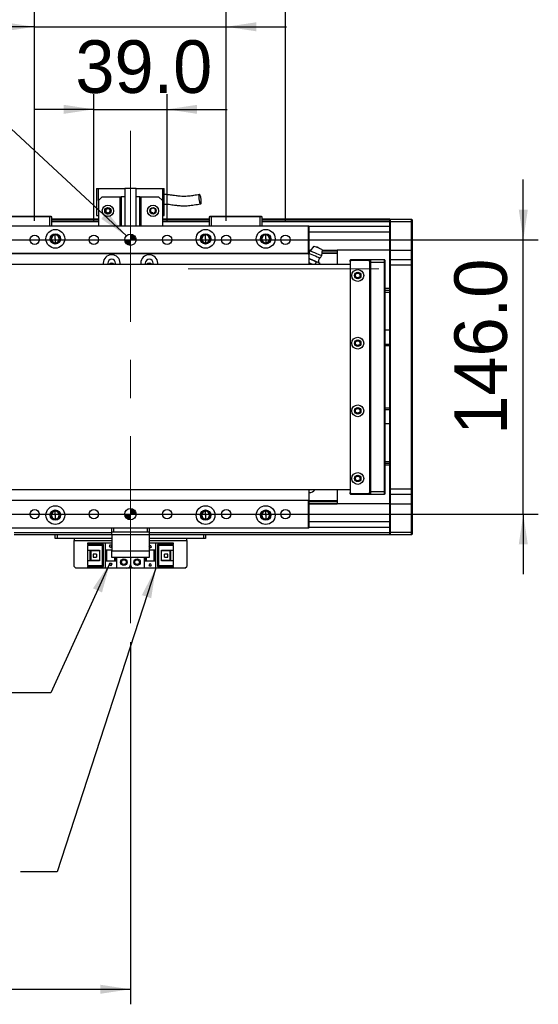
# Model space of a CAD drawing. Header units: millimetres. Extents: x 40 to 3320, y 40 to 2336.
# Tile 11 of 13: x 2182 to 2458, y 1526 to 2049. Entities that reach past the tile are written whole.
import ezdxf

# ---------------------------------------------------------------- set-up
doc = ezdxf.new("R2010")
doc.units = ezdxf.units.MM
doc.header["$LTSCALE"] = 8
doc.linetypes.add('CENTERX2', pattern=[20.32, 12.7, -2.54, 2.54, -2.54])
doc.layers.add('DIMNS', color=7, linetype='Continuous')
doc.styles.add('SLDTEXTSTYLE7', font='txt')
doc.dimstyles.new('SLDDIMSTYLE0', dxfattribs={"dimtxt": 28, "dimasz": 16, "dimexe": 0, "dimexo": 0.0625, "dimgap": 7, "dimtad": 2, "dimdec": 1, "dimrnd": 1e-09, "dimzin": 4, "dimdsep": 46, "dimtxsty": 'SLDTEXTSTYLE7', "dimsah": 1, "dimcen": 0.09, "dimadec": 0, "dimazin": 1, "dimtfac": 1, "dimtdec": 1, "dimtmove": 0, "dimatfit": 0, "dimfxl": 0, "dimfrac": 2, "dimtolj": 1, "dimtzin": 12, "dimarcsym": 0})
doc.dimstyles.new('SLDDIMSTYLE1', dxfattribs={"dimtxt": 28, "dimasz": 16, "dimexe": 0, "dimexo": 0.0625, "dimgap": 7, "dimtad": 0, "dimtih": 1, "dimtoh": 1, "dimdec": 1, "dimrnd": 1e-09, "dimzin": 4, "dimdsep": 46, "dimtxsty": 'SLDTEXTSTYLE7', "dimsah": 1, "dimcen": 0, "dimadec": 0, "dimazin": 1, "dimtfac": 1, "dimtdec": 1, "dimtofl": 0, "dimtmove": 0, "dimatfit": 3, "dimfxl": 0, "dimfrac": 2, "dimtolj": 1, "dimtzin": 12, "dimarcsym": 0})
doc.dimstyles.new('SLDDIMSTYLE3', dxfattribs={"dimtxt": 28, "dimasz": 16, "dimexe": 0, "dimexo": 0.0625, "dimgap": 7, "dimtad": 2, "dimdec": 1, "dimrnd": 1e-09, "dimzin": 4, "dimdsep": 46, "dimtxsty": 'SLDTEXTSTYLE7', "dimsah": 1, "dimcen": 0.09, "dimadec": 0, "dimazin": 1, "dimtfac": 1, "dimtdec": 1, "dimtofl": 0, "dimtmove": 0, "dimatfit": 3, "dimfxl": 0, "dimfrac": 2, "dimtolj": 1, "dimtzin": 12, "dimarcsym": 0})
doc.dimstyles.new('SLDDIMSTYLE4', dxfattribs={"dimtxt": 0.18, "dimasz": 16, "dimexe": 0, "dimexo": 0.0625, "dimgap": 0, "dimtad": 0, "dimtih": 1, "dimtoh": 1, "dimdec": 0, "dimrnd": 1e-09, "dimzin": 0, "dimdsep": 46, "dimtxsty": 'Standard', "dimsah": 1, "dimcen": 0.09, "dimadec": 0, "dimazin": 0, "dimtfac": 16, "dimtdec": 0, "dimtofl": 0, "dimtmove": 0, "dimatfit": 3, "dimfxl": 0, "dimfrac": 2, "dimtolj": 1, "dimtzin": 0, "dimarcsym": 0})

# ---------------------------------------------------------------- blocks, each defined once
blk = doc.blocks.new('_D_3')
at = {"layer": 'DIMNS'}
for p, q in [((2450.09, 1932.38), (2450.09, 1964.38)), ((473.62, 1932.38), (2458.09, 1932.38)), ((2450.09, 1786.38), (2450.09, 1932.38)), ((473.62, 1786.38), (2458.09, 1786.38)), ((2450.09, 1786.38), (2450.09, 1754.38))]:
    blk.add_line(p, q, dxfattribs=at)
for points in [[(2450.09, 1932.38), (2452.49, 1948.38), (2447.69, 1948.38)], [(2450.09, 1786.38), (2447.69, 1770.38), (2452.49, 1770.38)]]:
    blk.add_solid(points, dxfattribs=at)
at = {"layer": 'DIMNS', "insert": (2413.35, 1828.64), "char_height": 28, "attachment_point": 1, "rotation": 90, "style": 'SLDTEXTSTYLE7'}
blk.add_mtext('146.0', dxfattribs=at)
blk = doc.blocks.new('_D_5')
at = {"layer": 'DIMNS'}
for p, q in [((2221.46, 1942.54), (2221.46, 2009.79)), ((2260.46, 1942.54), (2260.46, 2009.79)), ((2221.46, 2001.79), (2189.46, 2001.79)), ((2221.46, 2001.79), (2260.46, 2001.79)), ((2260.46, 2001.79), (2292.46, 2001.79))]:
    blk.add_line(p, q, dxfattribs=at)
for points in [[(2221.46, 2001.79), (2205.46, 2004.19), (2205.46, 1999.39)], [(2260.46, 2001.79), (2276.46, 1999.39), (2276.46, 2004.19)]]:
    blk.add_solid(points, dxfattribs=at)
at = {"layer": 'DIMNS', "insert": (2211.64, 2038.53), "char_height": 28, "attachment_point": 1, "style": 'SLDTEXTSTYLE7'}
blk.add_mtext('39.0', dxfattribs=at)
blk = doc.blocks.new('_D_6')
at = {"layer": 'DIMNS'}
for p, q in [((2189.96, 1942.54), (2189.96, 2053.72)), ((2291.96, 1942.54), (2291.96, 2053.72)), ((2189.96, 2045.72), (2157.96, 2045.72)), ((2189.96, 2045.72), (2291.96, 2045.72)), ((2291.96, 2045.72), (2323.96, 2045.72))]:
    blk.add_line(p, q, dxfattribs=at)
for points in [[(2189.96, 2045.72), (2173.96, 2048.12), (2173.96, 2043.32)], [(2291.96, 2045.72), (2307.96, 2043.32), (2307.96, 2048.12)]]:
    blk.add_solid(points, dxfattribs=at)
at = {"layer": 'DIMNS', "insert": (2201.53, 2082.45), "char_height": 28, "attachment_point": 1, "style": 'SLDTEXTSTYLE7'}
blk.add_mtext('102.0', dxfattribs=at)
blk = doc.blocks.new('_D_7')
at = {"layer": 'DIMNS'}
for p, q in [((2158.46, 1942.54), (2158.46, 2095.88)), ((2323.46, 1942.54), (2323.46, 2095.88)), ((2158.46, 2087.88), (2323.46, 2087.88))]:
    blk.add_line(p, q, dxfattribs=at)
for points in [[(2158.46, 2087.88), (2174.46, 2085.48), (2174.46, 2090.28)], [(2323.46, 2087.88), (2307.46, 2090.28), (2307.46, 2085.48)]]:
    blk.add_solid(points, dxfattribs=at)
at = {"layer": 'DIMNS', "insert": (2201.53, 2124.61), "char_height": 28, "attachment_point": 1, "style": 'SLDTEXTSTYLE7'}
blk.add_mtext('165.0', dxfattribs=at)
blk = doc.blocks.new('SW_SYMBOL_HOLE_DEPTH')
at = {"layer": 'DIMNS', "color": 0}
for p, q in [((0, 7000), (6400, 7000)), ((3200, 7000), (3200, 600)), ((800, 4440), (3200, 600)), ((5600, 4440), (3200, 600))]:
    blk.add_line(p, q, dxfattribs=at)
blk = doc.blocks.new('_D_8')
at = {"layer": 'DIMNS'}
for p, q in [((2139.68, 2026.37), (2107.68, 2026.37)), ((2238.77, 1934.42), (2139.68, 2026.37))]:
    blk.add_line(p, q, dxfattribs=at)
blk.add_solid([(2238.77, 1934.42), (2228.67, 1947.06), (2225.41, 1943.54)], dxfattribs=at)
at = {"layer": 'DIMNS', "xscale": 0.004592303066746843, "yscale": 0.004592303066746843, "zscale": 0.004592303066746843}
blk.add_blockref('SW_SYMBOL_HOLE_DEPTH', (2017.93, 2007.72), dxfattribs=at)
at = {"layer": 'DIMNS', "char_height": 28, "attachment_point": 1, "style": 'SLDTEXTSTYLE7'}
for s, insert in [('2×', (1833.19, 2040.36)), ('%%c', (1879, 2040.09)), ('6.0', (1922.27, 2040.36)), ('H7', (1971.03, 2040.36)), ('8.0', (2058.92, 2040.36))]:
    blk.add_mtext(s, dxfattribs=dict(at, insert=insert))
blk = doc.blocks.new('_D_10')
at = {"layer": 'DIMNS'}
for p, q in [((380.96, 1718.22), (380.96, 1525.58)), ((2240.96, 1718.22), (2240.96, 1525.58)), ((380.96, 1533.58), (2240.96, 1533.58))]:
    blk.add_line(p, q, dxfattribs=at)
for points in [[(380.96, 1533.58), (396.96, 1531.18), (396.96, 1535.98)], [(2240.96, 1533.58), (2224.96, 1535.98), (2224.96, 1531.18)]]:
    blk.add_solid(points, dxfattribs=at)
at = {"layer": 'DIMNS', "insert": (1252.84, 1570.31), "char_height": 28, "attachment_point": 1, "style": 'SLDTEXTSTYLE7'}
blk.add_mtext('1860.0', dxfattribs=at)
blk = doc.blocks.new('SW_DOWELSYMBOL_2')
at = {"linetype": 'Continuous', "lineweight": 18}
h = blk.add_hatch(color=0, dxfattribs=at)
edge = h.paths.add_edge_path(flags=0)
edge.add_arc((0, 0), 3, 180, 270)
edge.add_line((0, -3), (0, 0))
edge.add_line((0, 0), (-3, 0))
h = blk.add_hatch(color=0, dxfattribs=at)
edge = h.paths.add_edge_path(flags=0)
edge.add_arc((0, 0), 3, 0, 90)
edge.add_line((0, 3), (0, 0))
edge.add_line((0, 0), (3, 0))
at = {"layer": 'DIMNS', "color": 0}
blk.add_circle((0, 0), 3, dxfattribs=at)
blk = doc.blocks.new('SW_DOWELSYMBOL_3')
at = {"linetype": 'Continuous', "lineweight": 18}
h = blk.add_hatch(color=0, dxfattribs=at)
edge = h.paths.add_edge_path(flags=0)
edge.add_arc((0, 0), 3, 180, 270)
edge.add_line((0, -3), (0, 0))
edge.add_line((0, 0), (-3, 0))
h = blk.add_hatch(color=0, dxfattribs=at)
edge = h.paths.add_edge_path(flags=0)
edge.add_arc((0, 0), 3, 0, 90)
edge.add_line((0, 3), (0, 0))
edge.add_line((0, 0), (3, 0))
at = {"layer": 'DIMNS', "color": 0}
blk.add_circle((0, 0), 3, dxfattribs=at)

msp = doc.modelspace()

# ---------------------------------------------------------------- linework, layer by layer
at = {"color": 7, "linetype": 'Continuous', "lineweight": 25}
for p, q in [((2222.96, 1959.68), (2223.96, 1959.68)), ((2222.96, 1959.68), (2222.96, 1945.28)), ((2223.96, 1953.28), (2223.96, 1959.68)), ((2223.96, 1959.68), (2237.96, 1959.68)), ((2237.96, 1959.88), (2237.96, 1939.88)), ((2237.96, 1959.88), (2243.96, 1959.88)), ((2243.96, 1939.88), (2243.96, 1959.88)), ((2243.96, 1959.68), (2257.96, 1959.68)), ((2257.96, 1959.68), (2258.96, 1959.68)), ((2257.96, 1959.68), (2257.96, 1953.28)), ((2258.96, 1945.28), (2258.96, 1959.68)), ((2225.96, 1955.28), (2223.96, 1953.28)), ((2225.96, 1955.28), (2235.46, 1955.28)), ((2235.46, 1939.88), (2235.46, 1955.28)), ((2235.46, 1955.28), (2235.96, 1955.28)), ((2235.96, 1955.28), (2235.96, 1939.88)), ((2237.96, 1955.28), (2235.96, 1955.28)), ((2245.96, 1955.28), (2243.96, 1955.28)), ((2245.96, 1939.88), (2245.96, 1955.28)), ((2245.96, 1955.28), (2246.46, 1955.28)), ((2246.46, 1955.28), (2246.46, 1939.88)), ((2246.46, 1955.28), (2255.96, 1955.28)), ((2257.96, 1953.28), (2255.96, 1955.28)), ((2223.96, 1953.28), (2223.96, 1939.88)), ((2257.96, 1953.28), (2257.96, 1939.88)), ((2197.96, 1944.58), (2171.96, 1944.58)), ((2172.09, 1944.88), (2197.84, 1944.88)), ((2197.84, 1944.88), (2198.66, 1944.88)), ((2197.96, 1944.58), (2197.84, 1944.88)), ((2198.96, 1944.58), (2197.96, 1944.58)), ((2197.96, 1939.88), (2197.96, 1944.58)), ((2198.66, 1944.88), (2198.96, 1944.58)), ((2198.96, 1944.58), (2198.96, 1939.88)), ((2222.96, 1945.28), (2223.96, 1945.28)), ((2257.96, 1945.28), (2258.96, 1945.28)), ((2282.96, 1944.58), (2283.26, 1944.88)), ((2283.96, 1944.58), (2282.96, 1944.58)), ((2282.96, 1939.88), (2282.96, 1944.58)), ((2283.26, 1944.88), (2284.09, 1944.88)), ((2283.96, 1944.58), (2284.09, 1944.88)), ((2309.96, 1944.58), (2283.96, 1944.58)), ((2283.96, 1944.58), (2283.96, 1939.88)), ((2284.09, 1944.88), (2309.84, 1944.88)), ((2309.96, 1944.58), (2309.84, 1944.88)), ((2309.84, 1944.88), (2310.66, 1944.88)), ((2310.96, 1944.58), (2309.96, 1944.58)), ((2309.96, 1939.88), (2309.96, 1944.58)), ((2310.66, 1944.88), (2310.96, 1944.58)), ((2310.96, 1944.58), (2310.96, 1939.88)), ((2146.26, 1939.88), (2335.66, 1939.88)), ((2335.66, 1939.58), (2146.26, 1939.58)), ((2223.96, 1943.38), (2198.96, 1943.38)), ((2198.96, 1943.36), (2223.96, 1943.36)), ((2198.96, 1943.18), (2223.96, 1943.18)), ((2198.96, 1942.98), (2223.96, 1942.98)), ((2223.96, 1942.88), (2198.96, 1942.88)), ((2223.96, 1941.88), (2198.96, 1941.88)), ((2282.96, 1943.38), (2257.96, 1943.38)), ((2257.96, 1943.36), (2282.96, 1943.36)), ((2257.96, 1943.18), (2272.98, 1943.18)), ((2257.96, 1942.98), (2272.98, 1942.98)), ((2282.96, 1942.88), (2257.96, 1942.88)), ((2282.96, 1941.88), (2257.96, 1941.88)), ((2272.98, 1943.18), (2272.98, 1942.98)), ((2272.98, 1942.88), (2272.98, 1942.98)), ((2378.96, 1943.38), (2310.96, 1943.38)), ((2310.96, 1943.36), (2378.96, 1943.36)), ((2378.96, 1942.88), (2310.96, 1942.88)), ((2378.96, 1941.88), (2310.96, 1941.88)), ((2335.66, 1939.58), (2335.66, 1939.88)), ((2335.66, 1939.88), (2335.96, 1939.58)), ((2335.66, 1925.18), (2335.66, 1939.58)), ((2335.66, 1939.58), (2335.96, 1939.58)), ((2335.96, 1939.58), (2335.96, 1925.18)), ((2378.96, 1939.38), (2335.96, 1939.38)), ((2378.96, 1943.08), (2379.26, 1943.38)), ((2378.96, 1943.38), (2378.96, 1943.36)), ((2378.96, 1943.08), (2378.96, 1943.36)), ((2378.96, 1941.88), (2378.96, 1943.08)), ((2378.96, 1941.88), (2379.26, 1941.88)), ((2378.96, 1926.88), (2378.96, 1941.88)), ((2379.26, 1943.38), (2379.26, 1941.88)), ((2379.26, 1943.38), (2390.66, 1943.38)), ((2379.26, 1941.88), (2379.26, 1926.88)), ((2390.66, 1941.88), (2379.26, 1941.88)), ((2390.66, 1941.88), (2390.66, 1943.38)), ((2390.66, 1943.38), (2390.96, 1943.08)), ((2390.66, 1941.88), (2390.96, 1941.88)), ((2390.66, 1926.88), (2390.66, 1941.88)), ((2390.96, 1943.08), (2390.96, 1941.88)), ((2390.96, 1941.88), (2390.96, 1926.88)), ((2200.96, 1934.94), (2200.96, 1935.38)), ((2200.96, 1932.88), (2200.96, 1934.94)), ((2280.96, 1934.94), (2280.96, 1935.38)), ((2280.96, 1932.88), (2280.96, 1934.94)), ((2312.96, 1934.94), (2312.96, 1935.38)), ((2312.96, 1932.88), (2312.96, 1934.94)), ((2200.96, 1932.88), (2200.96, 1930.81)), ((2200.96, 1930.81), (2200.96, 1930.38)), ((2280.96, 1932.88), (2280.96, 1930.81)), ((2280.96, 1930.81), (2280.96, 1930.38)), ((2312.96, 1932.88), (2312.96, 1930.81)), ((2312.96, 1930.81), (2312.96, 1930.38)), ((2338.64, 1928.95), (2336.55, 1926.47)), ((2146.26, 1925.18), (2335.66, 1925.18)), ((2335.66, 1924.88), (2146.26, 1924.88)), ((2335.66, 1925.18), (2335.96, 1925.18)), ((2335.66, 1924.88), (2335.66, 1925.18)), ((2335.66, 1924.88), (2335.96, 1925.18)), ((2335.96, 1926.88), (2336.89, 1926.88)), ((2335.96, 1926.57), (2336.64, 1926.57)), ((2335.96, 1925.49), (2336.27, 1925.49)), ((2335.96, 1925.18), (2335.96, 1919.38)), ((2335.96, 1925.18), (2336.25, 1925.18)), ((2335.96, 1924.37), (2336.24, 1924.97)), ((2342.96, 1927.12), (2342.63, 1923.89)), ((2342.76, 1925.18), (2350.96, 1925.18)), ((2342.79, 1925.49), (2350.96, 1925.49)), ((2342.91, 1926.57), (2350.96, 1926.57)), ((2342.94, 1926.88), (2350.96, 1926.88)), ((2350.96, 1926.88), (2350.96, 1926.57)), ((2378.96, 1926.88), (2350.96, 1926.88)), ((2350.96, 1926.57), (2350.96, 1925.49)), ((2350.96, 1925.49), (2350.96, 1925.18)), ((2350.96, 1925.18), (2350.96, 1919.38)), ((2378.96, 1926.88), (2379.26, 1926.88)), ((2378.96, 1921.58), (2378.96, 1926.88)), ((2379.26, 1926.88), (2379.26, 1921.88)), ((2379.26, 1926.88), (2390.66, 1926.88)), ((2390.66, 1921.88), (2390.66, 1926.88)), ((2390.66, 1926.88), (2390.96, 1926.88)), ((2390.96, 1926.88), (2390.96, 1921.58)), ((263.96, 1919.38), (2357.96, 1919.38)), ((2226.46, 1919.88), (2226.46, 1919.38)), ((2228.86, 1919.88), (2228.86, 1919.38)), ((2233.06, 1919.38), (2233.06, 1919.88)), ((2235.46, 1919.38), (2235.46, 1919.88)), ((2246.46, 1919.88), (2246.46, 1919.38)), ((2248.86, 1919.88), (2248.86, 1919.38)), ((2253.06, 1919.38), (2253.06, 1919.88)), ((2255.46, 1919.38), (2255.46, 1919.88)), ((2336.11, 1922.16), (2335.96, 1921.81)), ((2335.96, 1920.2), (2337.21, 1919.57)), ((2336.11, 1922.16), (2338.03, 1921.5)), ((2337.21, 1919.57), (2337.76, 1919.38)), ((2338.03, 1921.5), (2339.83, 1920.58)), ((2339.83, 1920.58), (2339.32, 1919.38)), ((2340.82, 1920.31), (2339.83, 1920.58)), ((2341.69, 1919.79), (2340.82, 1920.31)), ((2341.7, 1919.78), (2341.25, 1920.13)), ((2341.69, 1919.79), (2341.52, 1919.38)), ((2358.26, 1921.88), (2357.96, 1921.58)), ((2357.96, 1920.88), (2357.96, 1921.58)), ((2358.26, 1921.58), (2357.96, 1921.58)), ((2358.46, 1921.38), (2357.96, 1920.88)), ((2357.96, 1920.88), (2357.96, 1797.88)), ((2358.26, 1921.58), (2358.26, 1921.88)), ((2358.26, 1921.88), (2368.96, 1921.88)), ((2358.26, 1921.58), (2358.26, 1921.18)), ((2368.96, 1921.58), (2358.26, 1921.58)), ((2367.96, 1921.38), (2358.46, 1921.38)), ((2368.46, 1920.88), (2367.96, 1921.38)), ((2368.46, 1797.88), (2368.46, 1920.88)), ((2368.96, 1920.38), (2368.96, 1921.88)), ((2368.96, 1921.88), (2376.16, 1921.88)), ((2376.16, 1920.38), (2368.96, 1920.38)), ((2368.96, 1798.38), (2368.96, 1920.38)), ((2376.16, 1920.38), (2376.16, 1921.88)), ((2376.46, 1921.58), (2376.16, 1921.88)), ((2376.46, 1920.38), (2376.16, 1920.38)), ((2376.16, 1798.38), (2376.16, 1920.38)), ((2376.46, 1921.58), (2376.46, 1920.38)), ((2376.46, 1920.38), (2376.46, 1798.38)), ((2379.26, 1921.88), (2378.96, 1921.58)), ((2378.96, 1918.88), (2378.96, 1921.58)), ((2379.26, 1918.88), (2378.96, 1918.88)), ((2378.96, 1799.88), (2378.96, 1918.88)), ((2379.26, 1921.88), (2379.26, 1918.88)), ((2379.26, 1921.88), (2390.66, 1921.88)), ((2390.66, 1918.88), (2379.26, 1918.88)), ((2379.26, 1918.88), (2379.26, 1799.88)), ((2390.66, 1918.88), (2390.66, 1921.88)), ((2390.66, 1921.88), (2390.96, 1921.58)), ((2390.66, 1918.88), (2390.96, 1918.88)), ((2390.66, 1799.88), (2390.66, 1918.88)), ((2390.96, 1921.58), (2390.96, 1918.88)), ((2390.96, 1918.88), (2390.96, 1799.88)), ((2378.96, 1906.38), (2376.46, 1906.38)), ((2378.96, 1904.38), (2376.46, 1904.38)), ((2376.46, 1884.38), (2378.96, 1884.38)), ((2376.46, 1876.88), (2378.96, 1876.88)), ((2378.96, 1875.88), (2376.46, 1875.88)), ((2376.46, 1842.88), (2378.96, 1842.88)), ((2378.96, 1841.88), (2376.46, 1841.88)), ((2378.96, 1834.38), (2376.46, 1834.38)), ((2376.46, 1814.38), (2378.96, 1814.38)), ((2378.96, 1812.38), (2376.46, 1812.38)), ((2357.96, 1799.38), (263.96, 1799.38)), ((2335.96, 1799.38), (2335.96, 1793.58)), ((2335.96, 1797.88), (2336.08, 1797.88)), ((2350.96, 1799.38), (2350.96, 1793.57)), ((2357.96, 1797.88), (2358.46, 1797.38)), ((2357.96, 1797.18), (2357.96, 1797.88)), ((2357.96, 1797.18), (2358.26, 1797.18)), ((2357.96, 1797.18), (2358.26, 1796.88)), ((2358.26, 1797.58), (2358.26, 1797.18)), ((2358.26, 1797.18), (2368.96, 1797.18)), ((2358.26, 1796.88), (2358.26, 1797.18)), ((2358.46, 1797.38), (2367.96, 1797.38)), ((2367.96, 1797.38), (2368.46, 1797.88)), ((2368.96, 1798.38), (2376.16, 1798.38)), ((2368.96, 1796.88), (2368.96, 1798.38)), ((2376.46, 1798.38), (2376.16, 1798.38)), ((2376.16, 1796.88), (2376.16, 1798.38)), ((2376.46, 1797.18), (2376.16, 1796.88)), ((2376.46, 1798.38), (2376.46, 1797.18)), ((2379.26, 1799.88), (2378.96, 1799.88)), ((2378.96, 1797.18), (2378.96, 1799.88)), ((2379.26, 1796.88), (2378.96, 1797.18)), ((2378.96, 1791.88), (2378.96, 1797.18)), ((2379.26, 1799.88), (2390.66, 1799.88)), ((2379.26, 1799.88), (2379.26, 1796.88)), ((2390.66, 1799.88), (2390.96, 1799.88)), ((2390.66, 1796.88), (2390.66, 1799.88)), ((2390.66, 1796.88), (2390.96, 1797.18)), ((2390.96, 1799.88), (2390.96, 1797.18)), ((2390.96, 1797.18), (2390.96, 1791.88)), ((2146.26, 1793.88), (2335.66, 1793.88)), ((2335.66, 1793.58), (2146.26, 1793.58)), ((2335.66, 1793.88), (2335.66, 1793.58)), ((2335.96, 1793.58), (2335.66, 1793.88)), ((2335.96, 1793.58), (2335.66, 1793.58)), ((2335.66, 1779.18), (2335.66, 1793.58)), ((2335.96, 1793.58), (2335.96, 1779.18)), ((2335.96, 1793.57), (2350.96, 1793.57)), ((2335.96, 1793.27), (2350.96, 1793.27)), ((2335.96, 1792.18), (2350.96, 1792.18)), ((2335.96, 1791.88), (2350.96, 1791.88)), ((2350.96, 1793.57), (2350.96, 1793.27)), ((2350.96, 1793.27), (2350.96, 1792.18)), ((2350.96, 1792.18), (2350.96, 1791.88)), ((2378.96, 1791.88), (2350.96, 1791.88)), ((2368.96, 1796.88), (2358.26, 1796.88)), ((2376.16, 1796.88), (2368.96, 1796.88)), ((2379.26, 1791.88), (2378.96, 1791.88)), ((2378.96, 1776.88), (2378.96, 1791.88)), ((2390.66, 1796.88), (2379.26, 1796.88)), ((2379.26, 1796.88), (2379.26, 1791.88)), ((2379.26, 1791.88), (2390.66, 1791.88)), ((2379.26, 1791.88), (2379.26, 1776.88)), ((2390.66, 1791.88), (2390.66, 1796.88)), ((2390.96, 1791.88), (2390.66, 1791.88)), ((2390.66, 1776.88), (2390.66, 1791.88)), ((2390.96, 1791.88), (2390.96, 1776.88)), ((2200.96, 1787.94), (2200.96, 1788.38)), ((2200.96, 1785.88), (2200.96, 1787.94)), ((2280.96, 1787.94), (2280.96, 1788.38)), ((2280.96, 1785.88), (2280.96, 1787.94)), ((2312.96, 1787.94), (2312.96, 1788.38)), ((2312.96, 1785.88), (2312.96, 1787.94)), ((2200.96, 1785.88), (2200.96, 1783.81)), ((2200.96, 1783.81), (2200.96, 1783.38)), ((2280.96, 1785.88), (2280.96, 1783.81)), ((2280.96, 1783.81), (2280.96, 1783.38)), ((2312.96, 1785.88), (2312.96, 1783.81)), ((2312.96, 1783.81), (2312.96, 1783.38)), ((2146.26, 1779.18), (2335.66, 1779.18)), ((2335.66, 1778.88), (2146.26, 1778.88)), ((2230.96, 1776.88), (2230.96, 1778.88)), ((2231.96, 1776.88), (2230.96, 1776.88)), ((2230.96, 1775.38), (2230.96, 1776.88)), ((2231.96, 1778.88), (2231.96, 1776.88)), ((2249.96, 1776.88), (2231.96, 1776.88)), ((2249.96, 1776.88), (2249.96, 1778.88)), ((2250.96, 1776.88), (2249.96, 1776.88)), ((2250.96, 1778.88), (2250.96, 1776.88)), ((2250.96, 1776.88), (2250.96, 1775.38)), ((2335.96, 1779.18), (2335.66, 1779.18)), ((2335.66, 1779.18), (2335.66, 1778.88)), ((2335.96, 1779.18), (2335.66, 1778.88)), ((2378.96, 1779.37), (2335.96, 1779.37)), ((2379.26, 1776.88), (2378.96, 1776.88)), ((2378.96, 1775.68), (2378.96, 1776.88)), ((2379.26, 1776.88), (2390.66, 1776.88)), ((2379.26, 1776.88), (2379.26, 1775.38)), ((2390.96, 1776.88), (2390.66, 1776.88)), ((2390.66, 1775.38), (2390.66, 1776.88)), ((2390.96, 1776.88), (2390.96, 1775.68)), ((2230.96, 1775.38), (2178.96, 1775.38)), ((2200.96, 1773.38), (2200.96, 1775.38)), ((2201.96, 1773.38), (2200.96, 1773.38)), ((2201.96, 1775.38), (2201.96, 1773.38)), ((2230.96, 1773.38), (2201.96, 1773.38)), ((2210.96, 1773.38), (2210.96, 1772.38)), ((2210.96, 1758.58), (2210.96, 1772.38)), ((2218.26, 1770.28), (2218.26, 1771.08)), ((2218.26, 1771.08), (2227.46, 1771.08)), ((2227.46, 1771.08), (2227.46, 1767.38)), ((2227.46, 1771.08), (2230.96, 1771.08)), ((2250.96, 1775.38), (2230.96, 1775.38)), ((2230.96, 1775.38), (2230.96, 1766.88)), ((2250.96, 1775.38), (2250.96, 1766.88)), ((2378.96, 1775.38), (2250.96, 1775.38)), ((2279.96, 1773.38), (2250.96, 1773.38)), ((2250.96, 1771.08), (2254.46, 1771.08)), ((2254.46, 1767.38), (2254.46, 1771.08)), ((2254.46, 1771.08), (2263.66, 1771.08)), ((2263.66, 1771.08), (2263.66, 1770.28)), ((2270.96, 1772.38), (2270.96, 1773.38)), ((2270.96, 1772.38), (2270.96, 1758.58)), ((2279.96, 1773.38), (2279.96, 1775.38)), ((2280.96, 1773.38), (2279.96, 1773.38)), ((2280.96, 1775.38), (2280.96, 1773.38)), ((2379.26, 1775.38), (2378.96, 1775.68)), ((2378.96, 1775.68), (2378.96, 1775.38)), ((2390.66, 1775.38), (2379.26, 1775.38)), ((2390.96, 1775.68), (2390.66, 1775.38)), ((2218.26, 1770.28), (2218.26, 1769.78)), ((2226.56, 1770.28), (2218.26, 1770.28)), ((2226.06, 1769.78), (2218.26, 1769.78)), ((2218.26, 1767.18), (2218.26, 1769.78)), ((2218.26, 1767.18), (2224.46, 1767.18)), ((2218.26, 1761.58), (2218.26, 1767.18)), ((2219.56, 1761.58), (2219.56, 1767.18)), ((2220.06, 1766.83), (2220.06, 1767.18)), ((2224.46, 1766.83), (2220.06, 1766.83)), ((2220.06, 1761.93), (2220.06, 1766.83)), ((2224.46, 1767.18), (2224.46, 1761.58)), ((2226.06, 1769.78), (2226.56, 1770.28)), ((2226.06, 1758.98), (2226.06, 1769.78)), ((2226.56, 1758.48), (2226.56, 1770.28)), ((2227.46, 1767.38), (2230.96, 1767.38)), ((2227.46, 1767.38), (2227.46, 1761.38)), ((2227.96, 1767.38), (2227.96, 1761.38)), ((2228.26, 1767.38), (2228.26, 1761.38)), ((2229.86, 1769.58), (2230.06, 1769.58)), ((2230.46, 1768.38), (2229.86, 1769.58)), ((2230.06, 1769.98), (2230.86, 1769.98)), ((2230.06, 1769.58), (2230.06, 1769.98)), ((2230.96, 1769.38), (2230.46, 1768.38)), ((2230.86, 1769.98), (2230.86, 1769.58)), ((2230.86, 1769.58), (2230.96, 1769.58)), ((2230.96, 1766.88), (2250.96, 1766.88)), ((2230.96, 1763.38), (2230.96, 1766.88)), ((2250.96, 1768.98), (2251.46, 1769.98)), ((2251.06, 1768.78), (2250.96, 1768.78)), ((2250.96, 1767.38), (2254.46, 1767.38)), ((2250.96, 1766.88), (2250.96, 1763.38)), ((2251.06, 1768.38), (2251.06, 1768.78)), ((2251.86, 1768.38), (2251.06, 1768.38)), ((2251.46, 1769.98), (2252.06, 1768.78)), ((2251.86, 1768.78), (2251.86, 1768.38)), ((2252.06, 1768.78), (2251.86, 1768.78)), ((2253.66, 1761.38), (2253.66, 1767.38)), ((2253.96, 1761.38), (2253.96, 1767.38)), ((2254.46, 1761.38), (2254.46, 1767.38)), ((2263.66, 1770.28), (2255.36, 1770.28)), ((2255.36, 1770.28), (2255.86, 1769.78)), ((2255.36, 1770.28), (2255.36, 1758.48)), ((2263.66, 1769.78), (2255.86, 1769.78)), ((2255.86, 1769.78), (2255.86, 1758.98)), ((2257.46, 1767.18), (2263.66, 1767.18)), ((2257.46, 1761.58), (2257.46, 1767.18)), ((2261.86, 1766.83), (2257.46, 1766.83)), ((2261.86, 1767.18), (2261.86, 1766.83)), ((2261.86, 1766.83), (2261.86, 1761.93)), ((2262.36, 1767.18), (2262.36, 1761.58)), ((2263.66, 1769.78), (2263.66, 1770.28)), ((2263.66, 1769.78), (2263.66, 1767.18)), ((2263.66, 1767.18), (2263.66, 1761.58)), ((2218.26, 1758.98), (2218.26, 1761.58)), ((2224.46, 1761.58), (2218.26, 1761.58)), ((2220.06, 1761.58), (2220.06, 1761.93)), ((2220.06, 1761.93), (2224.46, 1761.93)), ((2221.02, 1765.18), (2221.02, 1763.58)), ((2222.86, 1765.18), (2221.02, 1765.18)), ((2221.02, 1763.58), (2222.86, 1763.58)), ((2222.86, 1765.18), (2222.86, 1763.58)), ((2227.46, 1761.38), (2227.46, 1757.68)), ((2233.46, 1761.38), (2227.46, 1761.38)), ((2230.06, 1760.38), (2230.86, 1760.38)), ((2230.06, 1759.98), (2230.06, 1760.38)), ((2230.86, 1760.38), (2230.86, 1759.98)), ((2250.96, 1763.38), (2230.96, 1763.38)), ((2232.66, 1761.38), (2232.66, 1763.38)), ((2232.96, 1761.38), (2232.96, 1763.38)), ((2233.46, 1763.38), (2233.46, 1761.38)), ((2233.46, 1761.38), (2233.46, 1757.68)), ((2240.96, 1763.38), (2240.96, 1759.68)), ((2248.46, 1761.38), (2248.46, 1763.38)), ((2248.46, 1757.68), (2248.46, 1761.38)), ((2254.46, 1761.38), (2248.46, 1761.38)), ((2248.96, 1763.38), (2248.96, 1761.38)), ((2249.26, 1763.38), (2249.26, 1761.38)), ((2250.86, 1759.18), (2251.46, 1760.38)), ((2251.46, 1760.38), (2252.06, 1759.18)), ((2254.46, 1757.68), (2254.46, 1761.38)), ((2257.46, 1761.93), (2261.86, 1761.93)), ((2263.66, 1761.58), (2257.46, 1761.58)), ((2259.06, 1763.58), (2259.06, 1765.18)), ((2260.9, 1765.18), (2259.06, 1765.18)), ((2259.06, 1763.58), (2260.9, 1763.58)), ((2260.9, 1763.58), (2260.9, 1765.18)), ((2261.86, 1761.93), (2261.86, 1761.58)), ((2263.66, 1761.58), (2263.66, 1758.98)), ((2210.96, 1758.58), (2211.96, 1757.58)), ((2269.96, 1757.58), (2211.96, 1757.58)), ((2218.26, 1758.98), (2226.06, 1758.98)), ((2218.26, 1758.98), (2218.26, 1758.48)), ((2218.26, 1758.48), (2226.56, 1758.48)), ((2218.26, 1757.68), (2218.26, 1758.48)), ((2227.46, 1757.68), (2218.26, 1757.68)), ((2226.56, 1758.48), (2226.06, 1758.98)), ((2233.46, 1757.68), (2227.46, 1757.68)), ((2229.86, 1759.98), (2230.06, 1759.98)), ((2230.46, 1758.78), (2229.86, 1759.98)), ((2231.06, 1759.98), (2230.46, 1758.78)), ((2230.86, 1759.98), (2231.06, 1759.98)), ((2238.96, 1757.68), (2233.46, 1757.68)), ((2248.46, 1757.68), (2242.96, 1757.68)), ((2254.46, 1757.68), (2248.46, 1757.68)), ((2251.06, 1759.18), (2250.86, 1759.18)), ((2251.06, 1758.78), (2251.06, 1759.18)), ((2251.86, 1758.78), (2251.06, 1758.78)), ((2251.86, 1759.18), (2251.86, 1758.78)), ((2252.06, 1759.18), (2251.86, 1759.18)), ((2263.66, 1757.68), (2254.46, 1757.68)), ((2255.86, 1758.98), (2255.36, 1758.48)), ((2255.36, 1758.48), (2263.66, 1758.48)), ((2255.86, 1758.98), (2263.66, 1758.98)), ((2263.66, 1758.48), (2263.66, 1758.98)), ((2263.66, 1758.48), (2263.66, 1757.68)), ((2269.96, 1757.58), (2270.96, 1758.58))]:
    msp.add_line(p, q, dxfattribs=at)
at = {"color": 8, "linetype": 'Continuous', "lineweight": 25}
for p, q in [((2378.96, 1936.38), (2335.96, 1936.38)), ((2378.96, 1905.38), (2376.46, 1905.38)), ((2378.96, 1813.38), (2376.46, 1813.38)), ((2378.96, 1782.37), (2335.96, 1782.37)), ((2230.96, 1776.38), (2178.96, 1776.38)), ((2378.96, 1776.38), (2250.96, 1776.38)), ((2210.96, 1772.38), (2230.96, 1772.38)), ((2250.96, 1772.38), (2270.96, 1772.38))]:
    msp.add_line(p, q, dxfattribs=at)
at = {"color": 7, "linetype": 'Continuous', "lineweight": 25, "flags": 128}
for points in [[(2342.96, 1927.12), (2342.8, 1927.19), (2342.33, 1927.39), (2341.63, 1927.68), (2340.8, 1928.03), (2339.97, 1928.39), (2339.27, 1928.68), (2338.8, 1928.88), (2338.64, 1928.95)], [(2341.77, 1922.63), (2341.6, 1922.7), (2341.12, 1922.9), (2340.38, 1923.21), (2339.48, 1923.6), (2338.52, 1924), (2337.62, 1924.39), (2336.89, 1924.7), (2336.41, 1924.9), (2336.24, 1924.97)], [(2342.63, 1923.89), (2342.44, 1923.97), (2341.92, 1924.19), (2341.11, 1924.54), (2340.12, 1924.96), (2339.06, 1925.4), (2338.07, 1925.83), (2337.26, 1926.17), (2336.74, 1926.39), (2336.55, 1926.47)], [(2338.03, 1921.5), (2337.61, 1921.68), (2337.19, 1921.85), (2336.79, 1922.02), (2336.42, 1922.18), (2336.07, 1922.33), (2335.96, 1922.37)], [(2337.21, 1919.57), (2336.79, 1919.74), (2336.37, 1919.92), (2335.97, 1920.09), (2335.96, 1920.09)], [(2337.66, 1919.38), (2337.63, 1919.39), (2337.21, 1919.57)], [(2340.82, 1920.31), (2340.58, 1920.41), (2340.3, 1920.53), (2339.99, 1920.67), (2339.64, 1920.82), (2339.26, 1920.98), (2338.86, 1921.15), (2338.45, 1921.32), (2338.03, 1921.5)], [(2341.25, 1920.13), (2341.24, 1920.13), (2341.22, 1920.14), (2341.19, 1920.16), (2341.14, 1920.18), (2341.08, 1920.2), (2341, 1920.24), (2340.92, 1920.27), (2340.82, 1920.31)]]:
    msp.add_lwpolyline(points, dxfattribs=at)
at = {"color": 7, "linetype": 'Continuous', "lineweight": 25}
for centre, radius in [((2228.96, 1947.78), 3), ((2228.96, 1947.78), 1.7), ((2228.96, 1947.78), 1.6), ((2252.96, 1947.78), 3), ((2252.96, 1947.78), 1.7), ((2252.96, 1947.78), 1.6), ((2189.96, 1932.38), 2.5), ((2200.96, 1932.88), 5), ((2200.96, 1932.88), 2.75), ((2221.46, 1932.38), 2.5), ((2240.96, 1932.38), 3), ((2260.46, 1932.38), 2.5), ((2280.96, 1932.88), 5), ((2280.96, 1932.88), 2.75), ((2291.96, 1932.38), 2.5), ((2312.96, 1932.88), 5), ((2312.96, 1932.88), 2.75), ((2323.46, 1932.38), 2.5), ((2361.96, 1913.38), 3.15), ((2361.96, 1913.38), 1.7), ((2361.96, 1913.38), 1.6), ((2361.96, 1913.38), 1.25), ((2361.96, 1877.38), 3.15), ((2361.96, 1877.38), 1.7), ((2361.96, 1877.38), 1.6), ((2361.96, 1877.38), 1.25), ((2361.96, 1841.38), 3.15), ((2361.96, 1841.38), 1.7), ((2361.96, 1841.38), 1.6), ((2361.96, 1841.38), 1.25), ((2361.96, 1805.38), 3.15), ((2361.96, 1805.38), 1.7), ((2361.96, 1805.38), 1.6), ((2361.96, 1805.38), 1.25), ((2189.96, 1786.38), 2.5), ((2200.96, 1785.88), 5), ((2200.96, 1785.88), 2.75), ((2221.46, 1786.38), 2.5), ((2240.96, 1786.38), 3), ((2260.46, 1786.38), 2.5), ((2280.96, 1785.88), 5), ((2280.96, 1785.88), 2.75), ((2291.96, 1786.38), 2.5), ((2312.96, 1785.88), 5), ((2312.96, 1785.88), 2.75), ((2323.46, 1786.38), 2.5), ((2237.46, 1760.88), 1.75), ((2237.46, 1760.88), 1.25), ((2244.46, 1760.88), 1.75), ((2244.46, 1760.88), 1.25)]:
    msp.add_circle(centre, radius, dxfattribs=at)
for centre, radius, start, end in [((2200.96, 1932.88), 2.5, 90, 270), ((2200.96, 1932.88), 2.07, 90, 270), ((2200.96, 1932.88), 2.5, 270, 90), ((2200.96, 1932.88), 2.07, 270, 90), ((2280.96, 1932.88), 2.5, 90, 270), ((2280.96, 1932.88), 2.07, 90, 270), ((2280.96, 1932.88), 2.5, 270, 90), ((2280.96, 1932.88), 2.07, 270, 90), ((2312.96, 1932.88), 2.5, 90, 270), ((2312.96, 1932.88), 2.07, 90, 270), ((2312.96, 1932.88), 2.5, 270, 90), ((2312.96, 1932.88), 2.07, 270, 90), ((2230.96, 1919.88), 4.5, 0, 180), ((2250.96, 1919.88), 4.5, 0, 180), ((2230.96, 1919.88), 2.1, 0, 180), ((2230.96, 1918.28), 1.65, 90, 138.1897), ((2230.96, 1918.28), 1.65, 41.8103, 90), ((2250.96, 1919.88), 2.1, 0, 180), ((2250.96, 1918.28), 1.65, 90, 138.1897), ((2250.96, 1918.28), 1.65, 41.8103, 90), ((2336.06, 1801.88), 4, 270.026, 321.3178), ((2200.96, 1785.88), 2.5, 90, 270), ((2200.96, 1785.88), 2.07, 90, 270), ((2200.96, 1785.88), 2.5, 270, 90), ((2200.96, 1785.88), 2.07, 270, 90), ((2280.96, 1785.88), 2.5, 90, 270), ((2280.96, 1785.88), 2.07, 90, 270), ((2280.96, 1785.88), 2.5, 270, 90), ((2280.96, 1785.88), 2.07, 270, 90), ((2312.96, 1785.88), 2.5, 90, 270), ((2312.96, 1785.88), 2.07, 90, 270), ((2312.96, 1785.88), 2.5, 270, 90), ((2312.96, 1785.88), 2.07, 270, 90), ((2238.96, 1759.68), 2, 270, 0), ((2242.96, 1759.68), 2, 180, 270)]:
    msp.add_arc(centre, radius, start, end, dxfattribs=at)
for points, knots in [([(2277.71, 1956.43), (2276.66, 1956.26), (2274.84, 1955.97), (2272.46, 1955.6), (2270.65, 1955.46), (2269.07, 1955.43), (2267.3, 1955.51), (2265.44, 1955.73), (2263.55, 1956.02), (2262.03, 1956.24), (2260.61, 1956.37), (2259.66, 1956.43), (2259.1, 1956.4), (2258.96, 1956.4)], [0, 0, 0, 0, 0.172822, 0.301209, 0.394507, 0.462199, 0.550304, 0.670438, 0.754268, 0.853136, 0.912496, 0.977888, 1, 1, 1, 1]), ([(2277.32, 1955.26), (2277.35, 1955.51), (2277.4, 1956.01), (2277.58, 1956.42), (2277.8, 1956.46), (2278.04, 1956.18), (2278.25, 1955.67), (2278.44, 1954.97), (2278.58, 1954.17), (2278.66, 1953.33), (2278.66, 1952.55), (2278.59, 1951.93), (2278.45, 1951.54), (2278.25, 1951.45), (2278.05, 1951.55), (2277.86, 1951.9), (2277.69, 1952.43), (2277.54, 1953.16), (2277.42, 1953.91), (2277.35, 1954.45), (2277.32, 1954.71), (2277.31, 1954.8), (2277.31, 1954.82), (2277.31, 1954.89), (2277.31, 1955.05), (2277.32, 1955.18), (2277.32, 1955.26)], [0, 0, 0, 0, 0.064817, 0.12978, 0.189732, 0.242618, 0.294413, 0.346243, 0.398724, 0.452199, 0.506601, 0.561452, 0.616051, 0.669771, 0.727069, 0.765377, 0.803691, 0.858909, 0.914229, 0.949554, 0.964001, 0.964851, 0.965759, 0.96871, 0.980528, 1, 1, 1, 1]), ([(2228.75, 1946.65), (2228.62, 1946.67), (2228.36, 1946.71), (2228.03, 1946.93), (2227.77, 1947.25), (2227.62, 1947.66), (2227.6, 1948.1), (2227.74, 1948.54), (2228, 1948.91), (2228.24, 1949.07), (2228.36, 1949.15)], [0, 0, 0, 0, 0.115351, 0.231261, 0.351782, 0.47701, 0.60652, 0.740239, 0.878353, 1, 1, 1, 1]), ([(2229.57, 1949.15), (2229.7, 1949.06), (2229.97, 1948.87), (2230.23, 1948.45), (2230.34, 1947.97), (2230.28, 1947.5), (2230.06, 1947.1), (2229.74, 1946.81), (2229.42, 1946.67), (2229.23, 1946.65), (2229.18, 1946.65)], [0, 0, 0, 0, 0.140794, 0.288062, 0.430435, 0.567941, 0.700591, 0.828478, 0.951591, 1, 1, 1, 1]), ([(2252.84, 1946.64), (2252.78, 1946.64), (2252.59, 1946.65), (2252.26, 1946.76), (2251.92, 1947.03), (2251.68, 1947.42), (2251.59, 1947.88), (2251.66, 1948.36), (2251.9, 1948.8), (2252.17, 1949.04), (2252.34, 1949.14), (2252.36, 1949.15)], [0, 0, 0, 0, 0.048831, 0.168008, 0.291919, 0.420538, 0.553953, 0.692161, 0.834921, 0.981905, 1, 1, 1, 1]), ([(2253.18, 1946.65), (2253.32, 1946.67), (2253.6, 1946.72), (2253.95, 1946.97), (2254.2, 1947.32), (2254.32, 1947.73), (2254.31, 1948.16), (2254.17, 1948.56), (2253.92, 1948.91), (2253.69, 1949.07), (2253.57, 1949.15)], [0, 0, 0, 0, 0.124798, 0.249832, 0.374855, 0.499849, 0.624836, 0.749819, 0.874823, 1, 1, 1, 1]), ([(2258.96, 1951.39), (2259.33, 1951.41), (2260.22, 1951.44), (2261.59, 1951.26), (2263.01, 1951.06), (2264.28, 1950.87), (2265.38, 1950.72), (2266.34, 1950.62), (2267.58, 1950.51), (2269.41, 1950.43), (2272.01, 1950.53), (2275.01, 1950.95), (2277.15, 1951.3), (2278.28, 1951.48)], [0, 0, 0, 0, 0.056169, 0.135052, 0.209372, 0.275829, 0.332638, 0.378841, 0.421679, 0.522485, 0.656039, 0.818587, 1, 1, 1, 1]), ([(2228.96, 1946.63), (2228.97, 1946.63), (2229.09, 1946.63), (2229.33, 1946.66), (2229.64, 1946.82), (2229.9, 1947.07), (2230.06, 1947.38), (2230.13, 1947.73), (2230.09, 1948.08), (2229.95, 1948.41), (2229.71, 1948.67), (2229.41, 1948.85), (2229.07, 1948.94), (2228.71, 1948.92), (2228.38, 1948.79), (2228.11, 1948.57), (2227.91, 1948.27), (2227.81, 1947.93), (2227.81, 1947.58), (2227.92, 1947.24), (2228.13, 1946.96), (2228.41, 1946.74), (2228.64, 1946.68), (2228.75, 1946.65)], [0, 0, 0, 0, 0.0017237, 0.0516447, 0.1015519, 0.1514643, 0.2013775, 0.2512954, 0.3012105, 0.3511213, 0.4010329, 0.4509473, 0.5008689, 0.5507808, 0.6006928, 0.6506067, 0.7005203, 0.750435, 0.8003459, 0.8502568, 0.9001749, 0.9500903, 1, 1, 1, 1]), ([(2252.75, 1946.65), (2252.62, 1946.68), (2252.37, 1946.76), (2252.1, 1946.99), (2251.93, 1947.24), (2251.83, 1947.51), (2251.81, 1947.72), (2251.82, 1947.85), (2251.82, 1947.88), (2251.82, 1947.88), (2251.82, 1947.88), (2251.82, 1947.88), (2251.82, 1947.88), (2251.82, 1947.88)], [0, 0, 0, 0, 0.23693, 0.44169, 0.614237, 0.754506, 0.938081, 0.982965, 0.989786, 0.995205, 0.997552, 0.999766, 1, 1, 1, 1]), ([(2340.9, 1928.26), (2340.76, 1928.31), (2340.48, 1928.41), (2340.18, 1928.37), (2340.04, 1928.36)], [0, 0, 0, 0, 0.500007, 1, 1, 1, 1]), ([(2340.9, 1928.26), (2341.03, 1928.2), (2341.29, 1928.06), (2341.47, 1927.83), (2341.56, 1927.71)], [0, 0, 0, 0, 0.499974, 1, 1, 1, 1]), ([(2336.24, 1924.97), (2336.23, 1925.23), (2336.22, 1925.76), (2336.44, 1926.23), (2336.55, 1926.47)], [0, 0, 0, 0, 0.499993, 1, 1, 1, 1]), ([(2341.77, 1922.63), (2341.96, 1922.8), (2342.35, 1923.16), (2342.53, 1923.65), (2342.63, 1923.89)], [0, 0, 0, 0, 0.50001, 1, 1, 1, 1]), ([(2341.25, 1920.13), (2341.23, 1920.57), (2341.2, 1921.44), (2341.58, 1922.23), (2341.77, 1922.63)], [0, 0, 0, 0, 0.500004, 1, 1, 1, 1])]:
    msp.add_open_spline(points, degree=3, knots=knots, dxfattribs=at)
at = {"layer": 'DIMNS', "linetype": 'CENTERX2', "lineweight": 18}
for p, q in [((2240.96, 1990.38), (2240.96, 1728.38)), ((2271.66, 1916.88), (2387.01, 1916.88))]:
    msp.add_line(p, q, dxfattribs=at)

# ---------------------------------------------------------------- block references
at = {"layer": 'DIMNS'}
for name, p in [('SW_DOWELSYMBOL_2', (2240.96, 1932.38)), ('SW_DOWELSYMBOL_3', (2240.96, 1786.38))]:
    msp.add_blockref(name, p, dxfattribs=at)

# ---------------------------------------------------------------- dimensions: what is measured, and where the dimension line sits
for base, p1, p2, dimstyle, picture, middle in [((2323.46, 2087.88), (2158.46, 1932.38), (2323.46, 1932.38), 'SLDDIMSTYLE0', '_D_7', (2246.14, 2087.88)), ((2291.96, 2045.72), (2189.96, 1932.38), (2291.96, 1932.38), 'SLDDIMSTYLE0', '_D_6', (2246.14, 2045.72)), ((2260.46, 2001.79), (2221.46, 1932.38), (2260.46, 1932.38), 'SLDDIMSTYLE0', '_D_5', (2246.14, 2001.79)), ((2240.96, 1533.58), (380.96, 1728.38), (2240.96, 1728.38), 'SLDDIMSTYLE3', '_D_10', (1307.56, 1533.58))]:
    dim = msp.add_linear_dim(base=base, p1=p1, p2=p2, dimstyle=dimstyle, dxfattribs=at)
    dim.commit()
    dim.dimension.update_dxf_attribs({"geometry": picture, "text_midpoint": middle, "dimtype": 160})
dim = msp.add_diameter_dim_2p(p1=(2243.16, 1930.33), p2=(2238.77, 1934.42), text='2×<>H7{\\fGDT;x}8.0', dimstyle='SLDDIMSTYLE1', dxfattribs=at)
dim.commit()
dim.dimension.update_dxf_attribs({"geometry": '_D_8', "text_midpoint": (1970.44, 2026.37), "dimtype": 163})
dim = msp.add_linear_dim(base=(2450.09, 1932.38), p1=(463.46, 1786.38), p2=(463.46, 1932.38), angle=90, dimstyle='SLDDIMSTYLE0', dxfattribs=at)
dim.commit()
dim.dimension.update_dxf_attribs({"geometry": '_D_3', "text_midpoint": (2450.09, 1873.25), "dimtype": 160})

# ---------------------------------------------------------------- leaders
for points in [[(2230.06, 1760.38), (2198.55, 1691.35), (2147.75, 1691.35)], [(2254.46, 1757.68), (2201.92, 1596.15), (2182.37, 1596.15)]]:
    msp.add_leader(points, dimstyle='SLDDIMSTYLE4', dxfattribs=at)

doc.saveas('drawing.dxf')
